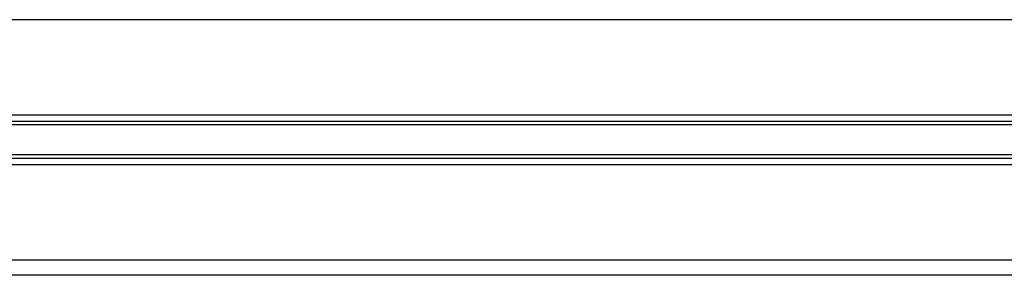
# Model space of a CAD drawing. Header units: millimetres. Extents: x 0 to 420, y 0 to 300.
# Tile 53 of 73: x 284.13 to 309.79, y 159.36 to 166.01. Entities that reach past the tile are written whole.
import ezdxf

# ---------------------------------------------------------------- set-up
doc = ezdxf.new("R2010")
doc.units = ezdxf.units.MM

msp = doc.modelspace()

# ---------------------------------------------------------------- linework, layer by layer
at = {"color": 7, "linetype": 'Continuous', "lineweight": 25}
for p, q in [((359.0973, 166.0135), (258.8629, 166.0135)), ((359.0973, 163.5312), (258.8629, 163.5312)), ((350.9924, 163.3614), (266.9678, 163.3614)), ((350.9812, 163.2715), (266.979, 163.2715)), ((350.9812, 162.4909), (266.979, 162.4909)), ((359.0973, 162.2313), (258.8629, 162.2313)), ((350.9924, 162.401), (266.9678, 162.401)), ((359.0973, 159.7489), (258.8629, 159.7489)), ((345.0019, 159.3573), (272.9583, 159.3573))]:
    msp.add_line(p, q, dxfattribs=at)

doc.saveas('drawing.dxf')
